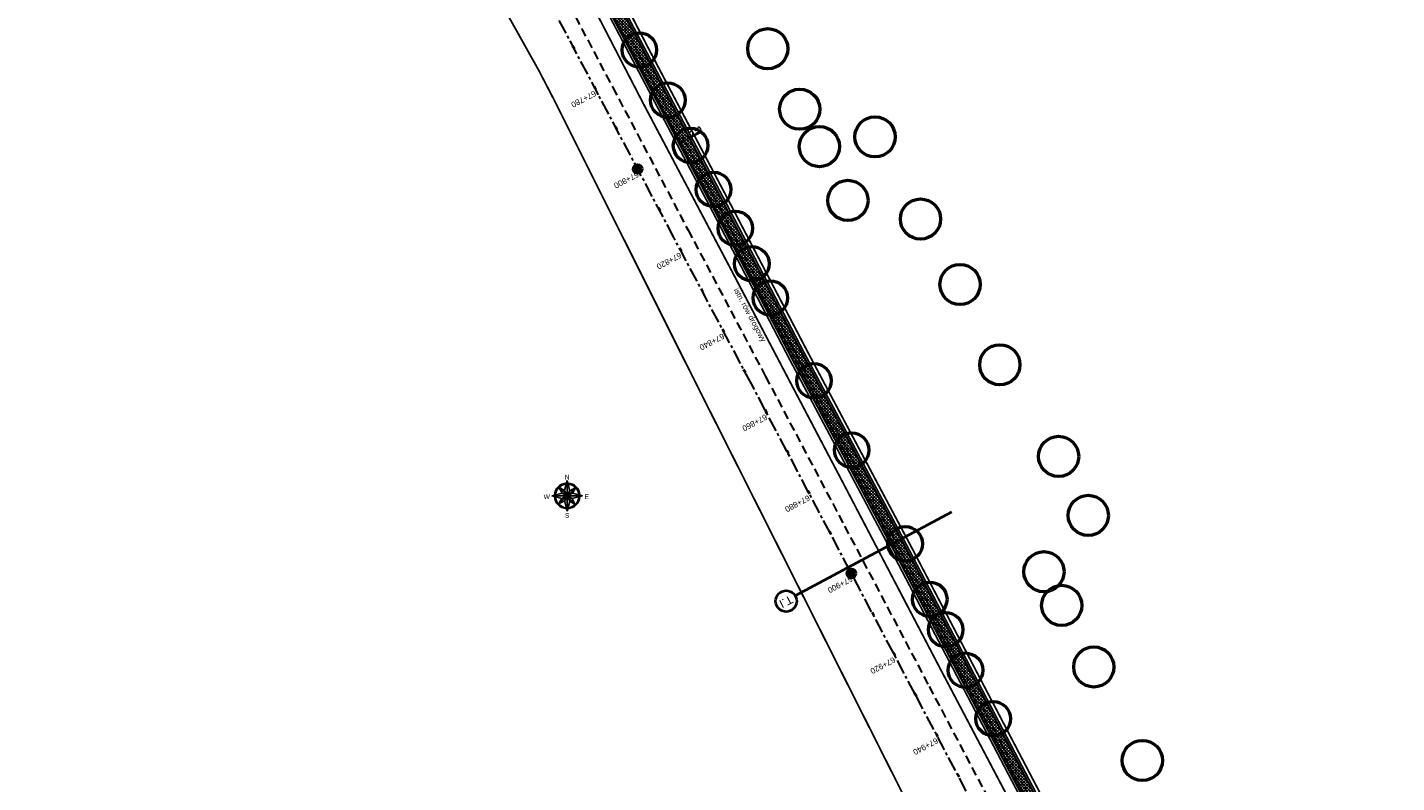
# Model space of a CAD drawing. Extents: x 7529638 to 7533737, y 5721204 to 5727900.
# Tile 20 of 24: x 7530189 to 7530488, y 5726496 to 5726661. Entities that reach past the tile are written whole.
import ezdxf
from ezdxf.enums import TextEntityAlignment as Align

# ---------------------------------------------------------------- set-up
doc = ezdxf.new("R2010")
doc.units = 0
doc.header["$PDMODE"] = 1
doc.header["$PDSIZE"] = 0.3
for name, pattern in [('817-dzialki-09-05-04$0$HIDDEN', [0.375, 0.25, -0.125]), ('ACAD_ISO05W100', [33, 24, -3, 0, -3, 0, -3]), ('CENTER', [50.8, 31.75, -6.35, 6.35, -6.35]), ('HIDDEN', [9.525, 6.35, -3.175])]:
    doc.linetypes.add(name, pattern=pattern)
for name, color, linetype in [('C-DROGI-SYTUACJA-ETYKIETY', 7, 'Continuous'), ('D-pobocza', 60, 'Continuous'), ('D-rowy', 160, 'Continuous'), ('D-wymiary', 1, 'Continuous')]:
    doc.layers.add(name, color=color, linetype=linetype)
for name, color, linetype, lineweight, true_color in [('D-hatch-ciag-pieszo-rowerowy', 7, 'Continuous', 13, 0xff9f80), ('D-LR-etap-III', 7, '817-dzialki-09-05-04$0$HIDDEN', 50, 0x00008f), ('D-podzialy-dzialek', 7, 'Continuous', 50, 0xff3333), ('D-typowe', 7, 'Continuous', 40, 0x0061c2)]:
    doc.layers.add(name, color=color, linetype=linetype, lineweight=lineweight, true_color=true_color)
for name, color, linetype, lineweight in [('D-krawędzie', 3, 'Continuous', 30), ('D-obrzeża', 2, 'Continuous', 30), ('D-opisy', 2, 'Continuous', 30), ('D-oś', 10, 'CENTER', 30), ('D-pas-drogowy', 7, 'ACAD_ISO05W100', 50), ('PARSI', 252, 'Continuous', 13)]:
    doc.layers.add(name, color=color, linetype=linetype, lineweight=lineweight)
doc.styles.add('DIMTEXT', font='simplex.shx', dxfattribs={"width": 0.7})
doc.styles.add('North Arrow Text', font='txt', dxfattribs={"height": 0.1})
doc.styles.get("Standard").update_dxf_attribs({"font": 'arial.ttf'})
doc.dimstyles.new('500', dxfattribs={"dimtxt": 1, "dimasz": 0.7, "dimexe": 0.2, "dimexo": 0.5, "dimgap": 0.2, "dimtad": 1, "dimrnd": 0.005, "dimzin": 0, "dimdsep": 46, "dimtxsty": 'DIMTEXT', "dimblk": 'ARCHTICK', "dimcen": 0, "dimclrd": 256, "dimclre": 256, "dimclrt": 2, "dimadec": 5, "dimazin": 0, "dimtfac": 1, "dimtofl": 0, "dimtmove": 0, "dimatfit": 3, "dimfxl": 1, "dimtolj": 1, "dimtzin": 0, "dimlwd": -1, "dimlwe": -1, "dimarcsym": 0})
pattern_1 = [(45, (0, 0), (-0.33675960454, 0.33675960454), []), (135, (0, 0), (-0.33675960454, -0.33675960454), [])]

# ---------------------------------------------------------------- blocks, each defined once
blk = doc.blocks.new('_ArchTick')
at = {"color": 0, "linetype": 'ByBlock', "const_width": 0.15}
blk.add_lwpolyline([(-0.5, -0.5), (0.5, 0.5)], dxfattribs=at)
blk = doc.blocks.new('*D70')
at = {"layer": 'D-wymiary', "transparency": 16777216}
for p, q in [((7530330.89, 5726636.35), (7530331.03, 5726636.09)), ((7530331.12, 5726635.91), (7530333.34, 5726637.08)), ((7530333.1, 5726637.52), (7530333.24, 5726637.25)), ((7530333.34, 5726637.08), (7530336.2, 5726638.58))]:
    blk.add_line(p, q, dxfattribs=at)
at = {"layer": 'Defpoints', "color": 0, "transparency": 16777216}
for p in [(7530333.34, 5726637.08), (7530333.34, 5726637.08), (7530331.12, 5726635.91)]:
    blk.add_point(p, dxfattribs=at)
at = {"layer": 'D-wymiary', "transparency": 16777216, "xscale": 0.6999999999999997, "yscale": 0.6999999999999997, "zscale": 0.6999999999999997}
for p, rotation in [((7530331.12, 5726635.91), 207.7732067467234), ((7530333.34, 5726637.08), 27.77320674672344)]:
    blk.add_blockref('_ArchTick', p, dxfattribs=dict(at, rotation=rotation))
at = {"layer": 'D-wymiary', "color": 2, "transparency": 16777216, "insert": (7530334.75, 5726638.61), "char_height": 1, "attachment_point": 5, "rotation": 27.7732, "style": 'DIMTEXT'}
blk.add_mtext('\\A1;2.50', dxfattribs=at)
blk = doc.blocks.new('KRZYZ')
at = {"layer": 'PARSI'}
for p, q in [((5, 0), (-5, 0)), ((0, -5), (0, 5))]:
    blk.add_line(p, q, dxfattribs=at)
blk = doc.blocks.new('orientacja')
at = {"layer": 'D-opisy', "lineweight": 25}
h = blk.add_hatch(color=256, dxfattribs=at)
h.paths.add_polyline_path([(6529064, 5548109.1), (6529064, 5548093.2), (6529066.7, 5548098.5)])
h.paths.add_polyline_path([(6529073, 5548101.7), (6529064, 5548093.2), (6529069.5, 5548095.9)])
h.paths.add_polyline_path([(6529079.9, 5548093.2), (6529064, 5548093.2), (6529069.2, 5548090.4)])
h.paths.add_polyline_path([(6529064, 5548093.2), (6529066.7, 5548087.6), (6529072.4, 5548084.2)])
h.paths.add_polyline_path([(6529064, 5548093.2), (6529061.2, 5548087.9), (6529064, 5548077.3)])
h.paths.add_polyline_path([(6529064, 5548093.2), (6529058.4, 5548090.5), (6529055, 5548084.8)])
h.paths.add_polyline_path([(6529058.7, 5548096), (6529048.1, 5548093.2), (6529064, 5548093.2)])
h.paths.add_polyline_path([(6529061.3, 5548098.8), (6529055.5, 5548102.2), (6529064, 5548093.2)])
for points in [[(6529064, 5548093.2), (6529054.9, 5548102.9)], [(6529055.5, 5548102.2), (6529058.7, 5548096)], [(6529055.5, 5548102.2), (6529061.3, 5548098.8)], [(6529064, 5548109.1), (6529061.3, 5548098.8)], [(6529064, 5548109.1), (6529064, 5548077.3)], [(6529064, 5548109.1), (6529066.7, 5548098.5)], [(6529064, 5548093.2), (6529073.6, 5548102.3)], [(6529073, 5548101.7), (6529066.7, 5548098.5)], [(6529073, 5548101.7), (6529069.5, 5548095.9)], [(6529048.1, 5548093.2), (6529058.7, 5548096)], [(6529079.9, 5548093.2), (6529048.1, 5548093.2)], [(6529048.1, 5548093.2), (6529058.4, 5548090.5)], [(6529052, 5548087.5), (6529052.8, 5548087.9)], [(6529052.2, 5548099.4), (6529053, 5548098.9)], [(6529064, 5548093.2), (6529054.3, 5548084.1)], [(6529055, 5548084.8), (6529058.4, 5548090.5)], [(6529055, 5548084.8), (6529061.2, 5548087.9)], [(6529058.4, 5548090.5), (6529064, 5548093.2)], [(6529058.7, 5548096), (6529064, 5548093.2)], [(6529064, 5548093.2), (6529061.2, 5548087.9)], [(6529064, 5548077.3), (6529061.2, 5548087.9)], [(6529061.3, 5548098.8), (6529064, 5548093.2)], [(6529066.7, 5548098.5), (6529064, 5548093.2)], [(6529069.5, 5548095.9), (6529064, 5548093.2)], [(6529064, 5548093.2), (6529073.1, 5548083.5)], [(6529064, 5548093.2), (6529069.2, 5548090.4)], [(6529064, 5548093.2), (6529066.7, 5548087.6)], [(6529064, 5548077.3), (6529066.7, 5548087.6)], [(6529072.4, 5548084.2), (6529066.7, 5548087.6)], [(6529079.9, 5548093.2), (6529069.2, 5548090.4)], [(6529072.4, 5548084.2), (6529069.2, 5548090.4)], [(6529079.9, 5548093.2), (6529069.5, 5548095.9)], [(6529074.9, 5548087.5), (6529075.7, 5548087)], [(6529075.9, 5548098.9), (6529075.1, 5548098.6)], [(6529065.8, 5548081), (6529065.9, 5548080.1)], [(6529069.3, 5548082.1), (6529069.7, 5548081.3)]]:
    blk.add_lwpolyline(points, dxfattribs=at)
for radius, start, end in [(13.3, 92.995, 177.005), (12.3, 94.3434, 175.6566), (13.3, 2.995, 87.005), (12.3, 4.3434, 85.6566), (13.3, 182.995, 267.005), (12.3, 184.3434, 265.6566), (13.3, 272.995, 357.005), (12.3, 274.3434, 355.6566)]:
    blk.add_arc((6529064, 5548093.2), radius, start, end, dxfattribs=at)
at = {"layer": 'D-opisy', "lineweight": 25, "xscale": 0.6489600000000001, "yscale": 0.6489600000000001, "zscale": 0.6489600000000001, "rotation": 306.822681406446}
blk.add_blockref('KRZYZ', (6529064, 5548093.2), dxfattribs=at)
at = {"layer": 'D-opisy', "lineweight": 25, "style": 'North Arrow Text'}
for s, p in [('N', (6529064, 5548108.6)), ('W', (6529042.9, 5548088.3)), ('E', (6529084.3, 5548088.3)), ('S', (6529064, 5548068.9))]:
    blk.add_text(s, height=4.96, dxfattribs=at).set_placement(p, align=Align.BOTTOM_CENTER)
blk = doc.blocks.new('kilometraz')
at = {"linetype": 'ByBlock', "lineweight": -2}
blk.add_hatch(color=0, dxfattribs=at).paths.add_polyline_path([(0, -0.375, 0.4142136), (0.375, 0, 0.4142136), (0, 0.375)])
at = {"color": 0, "linetype": 'ByBlock', "lineweight": -2}
blk.add_line((0, 0.375), (0, -0.375), dxfattribs=at)
blk.add_circle((0, 0), 0.375, dxfattribs=at)
blk = doc.blocks.new('AeccTickLine')
at = {"color": 0, "linetype": 'ByBlock', "lineweight": -2}
blk.add_line((0, 1), (0, -1), dxfattribs=at)

msp = doc.modelspace()

# ---------------------------------------------------------------- hatches: boundary and pattern name
at = {"layer": 'D-hatch-ciag-pieszo-rowerowy'}
h = msp.add_hatch(dxfattribs=at)
h.set_pattern_fill('ANSI37', color=256, scale=0.15, style=0)
h.set_pattern_definition(pattern_1)
h.paths.add_polyline_path([(7530290.543, 5726718.376, -0.0598164), (7530286.289, 5726729.511), (7530285.062, 5726729.254, 0.0607563), (7530289.362, 5726717.937), (7530322.484, 5726654.998), (7530323.29, 5726653.468), (7530324.387, 5726654.066), (7530323.59, 5726655.581)])
h.paths.add_polyline_path([(7530289.362, 5726717.937, -0.0607563), (7530285.062, 5726729.254), (7530283.836, 5726728.997, 0.0616963), (7530288.18, 5726717.498), (7530321.378, 5726654.416), (7530322.193, 5726652.869), (7530323.29, 5726653.468), (7530322.484, 5726654.998)])
h = msp.add_hatch(dxfattribs=at)
h.set_pattern_fill('ANSI37', color=256, scale=0.15, style=0)
h.set_pattern_definition(pattern_1)
h.paths.add_polyline_path([(7530324.387, 5726654.066), (7530322.193, 5726652.869), (7530338.815, 5726621.306), (7530355.736, 5726588.901), (7530368.841, 5726564.244), (7530371.746, 5726564.106), (7530357.948, 5726590.066), (7530341.029, 5726622.467)])
h = msp.add_hatch(dxfattribs=at)
h.set_pattern_fill('ANSI37', color=256, scale=0.15, style=0)
h.set_pattern_definition(pattern_1)
h.paths.add_polyline_path([(7530404.057, 5726502.584), (7530380.911, 5726546.861), (7530371.746, 5726564.106), (7530368.841, 5726564.244), (7530378.7, 5726545.696), (7530401.842, 5726501.425), (7530423.333, 5726460.444), (7530443.712, 5726421.565), (7530466.681, 5726377.574), (7530482.337, 5726347.963), (7530485.291, 5726347.724), (7530468.894, 5726378.737), (7530445.927, 5726422.724), (7530425.547, 5726461.605)])

# ---------------------------------------------------------------- linework, layer by layer
at = {"layer": 'D-krawędzie', "linetype": 'HIDDEN', "ltscale": 0.3}
msp.add_lwpolyline([(7530204.081, 5726861.013), (7530247.82, 5726778.438), (7530252.22, 5726770.26), (7530259.735, 5726756.9), (7530263.782, 5726749.287), (7530270.196, 5726737.096), (7530272.433, 5726732.819), (7530276.009, 5726725.598), (7530279.7, 5726718.02), (7530284.501, 5726708.94), (7530291.376, 5726695.94), (7530296.046, 5726687.107), (7530304.464, 5726671.187), (7530316.604, 5726648.181), (7530333.058, 5726617.014), (7530350.004, 5726585.006), (7530367.258, 5726552.316), (7530385.763, 5726517.235), (7530404.054, 5726482.546)], dxfattribs=at)
at = {"layer": 'D-LR-etap-III', "ltscale": 10, "flags": 128}
msp.add_lwpolyline([(7531750.474, 5723895.103, 0.4, 0.4, 0), (7531750.505, 5723895.13, 0.4, 0.4, 0), (7531682.71, 5724022.92, 0.4, 0.4, 0), (7531619.177, 5724147.204, 0.4, 0.4, 0), (7531592.309, 5724198.489, 0.4, 0.4, 0), (7531553.264, 5724272.919, 0.4, 0.4, 0), (7531504.02, 5724366.79, 0.4, 0.4, 0), (7531482.09, 5724407.62, 0.4, 0.4, 0), (7531412.35, 5724541.183, 0.4, 0.4, 0), (7531388.464, 5724586.93, 0.4, 0.4, 0), (7531345.12, 5724669.94, 0.4, 0.4, 0), (7531127.66, 5725081.67, 0.4, 0.4, 0), (7531059.253, 5725211.041, 0.4, 0.4, 0), (7531008.007, 5725307.954, 0.4, 0.4, 0), (7530964.182, 5725390.836, 0.4, 0.4, 0), (7530914.557, 5725484.684, 0.4, 0.4, 0), (7530865.243, 5725577.494, 0.4, 0.4, 0), (7530840.085, 5725624.059, 0.4, 0.4, 0), (7530802.56, 5725694.925, 0.4, 0.4, 0), (7530755.54, 5725787.51, 0.4, 0.4, 0), (7530708.718, 5725876.303, 0.4, 0.4, 0), (7530695.12, 5725902.09, 0.4, 0.4, 0), (7530642.914, 5726001.078, 0.4, 0.4, 0), (7530634.935, 5726016.147, 0.4, 0.4, 0), (7530610.82, 5726061.93, 0.4, 0.4, 0), (7530610.82, 5726061.93, 0.4, 0.4, 0), (7530607.21, 5726063.51, 0.4, 0.4, 0), (7530597.42, 5726080.68, 0.4, 0.4, 0), (7530591.16, 5726088.44, 0.4, 0.4, 0), (7530581.28, 5726107.21, 0.4, 0.4, 0), (7530571.29, 5726130.56, 0.4, 0.4, 0), (7530549.555, 5726171.527, 0.4, 0.4, 0), (7530531.014, 5726206.474, 0.4, 0.4, 0), (7530516.461, 5726236.017, 0.4, 0.4, 0), (7530500.799, 5726266.141, 0.4, 0.4, 0), (7530491.35, 5726283.94, 0.4, 0.4, 0), (7530482.4, 5726303.41, 0.4, 0.4, 0), (7530482.4, 5726303.41, 0.4, 0.4, 0), (7530450.41, 5726357.28, 0.4, 0.4, 0), (7530397.759, 5726458.5, 0.4, 0.4, 0), (7530334.708, 5726583.665, 0.4, 0.4, 0), (7530303.939, 5726645.168, 0.4, 0.4, 0), (7530300.51, 5726651.778, 0.4, 0.4, 0), (7530289.214, 5726671.967, 0.4, 0.4, 0), (7530281.54, 5726685.57, 0.4, 0.4, 0), (7530261.371, 5726724.163, 0.4, 0.4, 0), (7530254.03, 5726738.21, 0.4, 0.4, 0), (7530197.22, 5726845.06, 0.4, 0.4, 0), (7530194.71, 5726849.15, 0.4, 0.4, 0), (7530195.92, 5726850.75, 0.4, 0.4, 0), (7530170.547, 5726892.961, 0.4, 0.4, 0), (7530143.175, 5726945.066, 0.4, 0.4, 0), (7530105.06, 5727018.32, 0.4, 0.4, 0), (7530100.06, 5727027.16, 0.4, 0.4, 0), (7530062.319, 5727099.625, 0.4, 0.4, 0), (7530015.379, 5727189.42, 0.4, 0.4, 0), (7529983.208, 5727250.207, 0.4, 0.4, 0), (7529953.284, 5727306.747, 0.4, 0.4, 0), (7529900.671, 5727406.159, 0.4, 0.4, 0), (7529890.63, 5727425.131, 0.4, 0.4, 0), (7529875.155, 5727454.426, 0.4, 0.4, 0), (7529857.56, 5727487.787, 0.4, 0.4, 0), (7529835.194, 5727530.193, 0.4, 0.4, 0), (7529811.741, 5727574.662, 0.4, 0.4, 0), (7529792.102, 5727611.923, 0.4, 0.4, 0), (7529768.066, 5727657.47, 0.4, 0.4, 0), (7529755.211, 5727682.131, 0.4, 0.4, 0), (7529753.31, 5727681.13, 0.4, 0.4, 0), (7529739.21, 5727707.77, 0.4, 0.4, 0), (7529735.395, 5727711.252, 0.4, 0.4, 0), (7529725.42, 5727730.2, 0.4, 0.4, 0), (7529723.55, 5727729.88, 0.4, 0.4, 0), (7529697.302, 5727779.642, 0.4, 0.4, 0), (7529719.413, 5727790.898, 0.4, 0.4, 0), (7529736.46, 5727758.74, 0.4, 0.4, 0.0460321), (7529740.444, 5727753.465, 0.4, 0.4, 0), (7529741.648, 5727752.231, 0.4, 0.4, -0.0717852), (7529745.223, 5727747.325, 0.4, 0.4, 0), (7529749.949, 5727738.389, 0.4, 0.4, 0), (7529777.124, 5727686.992, 0.4, 0.4, 0), (7529796.062, 5727651.09, 0.4, 0.4, 0), (7529814.579, 5727616.605, 0.4, 0.4, 0), (7529839.955, 5727570.082, 0.4, 0.4, 0), (7529859.864, 5727533.021, 0.4, 0.4, 0), (7529880.997, 5727493.182, 0.4, 0.4, 0), (7529904.798, 5727448.507, 0.4, 0.4, 0), (7529920.757, 5727418.287, 0.4, 0.4, 0), (7529946.499, 5727367.895, 0.4, 0.4, 0), (7529971.896, 5727319.981, 0.4, 0.4, 0), (7529988.437, 5727288.487, 0.4, 0.4, 0), (7529996.992, 5727272.627, 0.4, 0.4, 0), (7530017.129, 5727234.286, 0.4, 0.4, 0), (7530032.82, 5727204.742, 0.4, 0.4, 0), (7530051.161, 5727170.054, 0.4, 0.4, 0), (7530068.798, 5727136.771, 0.4, 0.4, 0), (7530090.027, 5727095.971, 0.4, 0.4, 0), (7530107.701, 5727063.401, 0.4, 0.4, 0), (7530136.275, 5727011.384, 0.4, 0.4, 0), (7530162.713, 5726962.886, 0.4, 0.4, 0), (7530186.28, 5726918.985, 0.4, 0.4, 0), (7530207.082, 5726878.943, 0.4, 0.4, 0), (7530230.626, 5726834.519, 0.4, 0.4, 0), (7530260.222, 5726778.245, 0.4, 0.4, 0), (7530265.608, 5726773.238, 0.4, 0.4, 0), (7530276.571, 5726763.69, 0.4, 0.4, 0), (7530289.767, 5726738.01, 0.4, 0.4, 0), (7530291.165, 5726721.546, 0.4, 0.4, 0), (7530295.342, 5726713.088, 0.4, 0.4, 0), (7530301.678, 5726700.637, 0.4, 0.4, 0), (7530324.365, 5726656.792, 0.4, 0.4, 0), (7530342.136, 5726623.047, 0.4, 0.4, 0), (7530359.054, 5726590.648, 0.4, 0.4, 0), (7530382.017, 5726547.444, 0.4, 0.4, 0), (7530405.164, 5726503.164, 0.4, 0.4, 0), (7530426.654, 5726462.186, 0.4, 0.4, 0), (7530447.035, 5726423.303, 0.4, 0.4, 0), (7530470, 5726379.319, 0.4, 0.4, 0), (7530489.471, 5726342.493, 0.4, 0.4, 0), (7530508.631, 5726306.285, 0.4, 0.4, 0), (7530529.209, 5726266.894, 0.4, 0.4, 0), (7530544.133, 5726237.806, 0.4, 0.4, 0), (7530554.936, 5726217.866, 0.4, 0.4, 0.0204379), (7530556.557, 5726215.146, 0.4, 0.4, 0), (7530564.205, 5726203.429, 0.4, 0.4, -0.0241664), (7530566.219, 5726199.99, 0.4, 0.4, 0), (7530569.433, 5726193.841, 0.4, 0.4, -0.0214946), (7530571.303, 5726189.853, 0.4, 0.4, 0), (7530574.17, 5726182.99, 0.4, 0.4, 0.0225353), (7530576.043, 5726179.017, 0.4, 0.4, 0), (7530580.578, 5726170.428, 0.4, 0.4, 0), (7530583.3, 5726167.41, 0.4, 0.4, 0), (7530588.019, 5726160.183, 0.4, 0.4, 0), (7530598.618, 5726155.264, 0.4, 0.4, 0), (7530608.258, 5726140.497, 0.4, 0.4, 0), (7530603.27, 5726136.83, 0.4, 0.4, 0), (7530606.53, 5726131.84, 0.4, 0.4, 0), (7530603.992, 5726123.395, 0.4, 0.4, 0), (7530604.725, 5726122.208, 0.4, 0.4, -0.0171909), (7530608.179, 5726116.165, 0.4, 0.4, 0), (7530628.536, 5726077.513, 0.4, 0.4, 0), (7530650.61, 5726035.728, 0.4, 0.4, 0), (7530669.66, 5725998.908, 0.4, 0.4, 0), (7530697.662, 5725945.732, 0.4, 0.4, 0), (7530716.009, 5725911.041, 0.4, 0.4, 0), (7530734.249, 5725876.731, 0.4, 0.4, 0), (7530752.493, 5725841.77, 0.4, 0.4, 0), (7530779.501, 5725790.396, 0.4, 0.4, 0), (7530796.713, 5725757.721, 0.4, 0.4, 0), (7530818.11, 5725716.812, 0.4, 0.4, 0), (7530832.483, 5725688.463, 0.4, 0.4, 0), (7530848.599, 5725657.77, 0.4, 0.4, 0), (7530868.416, 5725620.234, 0.4, 0.4, 0), (7530873.03, 5725611.462, 0.4, 0.4, 0), (7530879.813, 5725598.545, 0.4, 0.4, 0.1336076), (7530886.517, 5725591.336, 0.4, 0.4, 0), (7530889.092, 5725589.736, 0.4, 0.4, -0.0197443), (7530902.424, 5725580.208, 0.4, 0.4, 0), (7530905.83, 5725573.47, 0.4, 0.4, -0.019389), (7530909.092, 5725555.549, 0.4, 0.4, 0), (7530909.405, 5725546.422, 0.4, 0.4, 0), (7530926.738, 5725511.613, 0.4, 0.4, 0), (7530959.045, 5725450.186, 0.4, 0.4, 0), (7531002.124, 5725368.289, 0.4, 0.4, 0), (7531031.647, 5725313.275, 0.4, 0.4, 0), (7531063.399, 5725254.295, 0.4, 0.4, 0), (7531090.471, 5725202.703, 0.4, 0.4, 0), (7531113.223, 5725158.577, 0.4, 0.4, 0), (7531150.831, 5725086.712, 0.4, 0.4, 0), (7531159.28, 5725076.787, 0.4, 0.4, 0), (7531166.31, 5725074.58, 0.4, 0.4, 0), (7531172.29, 5725062.58, 0.4, 0.4, 0), (7531170.59, 5725055.606, 0.4, 0.4, 0), (7531174.952, 5725040.351, 0.4, 0.4, 0), (7531205.998, 5724981.579, 0.4, 0.4, 0), (7531237.222, 5724922.816, 0.4, 0.4, 0), (7531262.39, 5724875.283, 0.4, 0.4, 0), (7531296.078, 5724811.596, 0.4, 0.4, 0), (7531315.935, 5724773.526, 0.4, 0.4, 0), (7531345.276, 5724720.081, 0.4, 0.4, 0), (7531366.586, 5724677.208, 0.4, 0.4, 0), (7531382.715, 5724645.976, 0.4, 0.4, 0), (7531401.299, 5724610.875, 0.4, 0.4, 0), (7531427.288, 5724560.489, 0.4, 0.4, 0), (7531449.111, 5724520.398, 0.4, 0.4, 0), (7531477.65, 5724466.021, 0.4, 0.4, 0), (7531500.996, 5724421.113, 0.4, 0.4, 0), (7531512.961, 5724397.937, 0.4, 0.4, 0.002391), (7531518.819, 5724389.827, 0.4, 0.4, 0), (7531526.32, 5724379.39, 0.4, 0.4, 0), (7531539.05, 5724355.274, 0.4, 0.4, 0), (7531567.497, 5724301.386, 0.4, 0.4, 0), (7531601.021, 5724241.29, 0.4, 0.4, 0), (7531634.984, 5724179.164, 0.4, 0.4, 0), (7531649, 5724153.82, 0.4, 0.4, 0), (7531666.786, 5724113.659, 0.4, 0.4, 0), (7531674.55, 5724094.21, 0.4, 0.4, 0), (7531682.84, 5724077.713, 0.4, 0.4, 0), (7531692.69, 5724058.11, 0.4, 0.4, 0), (7531692.69, 5724058.11, 0.4, 0.4, 0), (7531699.47, 5724043.17, 0.4, 0.4, 0), (7531719.792, 5724002.494, 0.4, 0.4, 0), (7531737.748, 5723966.758, 0.4, 0.4, 0), (7531754.514, 5723945.886, 0.4, 0.4, 0), (7531764.652, 5723934.667, 0.4, 0.4, 0), (7531780.08, 5723929.25, 0.4, 0.4, 0), (7531792.612, 5723906.338, 0.4, 0.4, 0), (7531792.612, 5723906.338, 0.4, 0.4, 0), (7531756.962, 5723883.055, 0.4, 0.4, 0), (7531750.46, 5723895.13, 0.4, 0.4, 0), (7531750.46, 5723895.13, 0, 0, 0)], format="xyseb", dxfattribs=at)
at = {"layer": 'D-obrzeża'}
for points in [[(7530280.069, 5726739.26), (7530281.318, 5726736.899, -0.065084), (7530283.13, 5726732.041), (7530283.709, 5726729.533, 0.0644627), (7530288.18, 5726717.498), (7530321.378, 5726654.416)], [(7530283.215, 5726740.926), (7530283.365, 5726740.642, -0.065084), (7530284.271, 5726738.213), (7530286.072, 5726730.411, 0.0644627), (7530290.543, 5726718.376), (7530323.59, 5726655.58)]]:
    msp.add_lwpolyline(points, format="xyb", dxfattribs=at)
for points in [[(7530321.378, 5726654.416), (7530338.815, 5726621.306), (7530355.736, 5726588.901), (7530378.7, 5726545.696), (7530401.842, 5726501.425), (7530423.333, 5726460.444)], [(7530323.59, 5726655.581), (7530341.029, 5726622.467), (7530357.948, 5726590.066), (7530380.911, 5726546.861), (7530404.057, 5726502.584), (7530425.547, 5726461.605)]]:
    msp.add_lwpolyline(points, dxfattribs=at)
at = {"layer": 'D-oś', "ltscale": 0.03}
msp.add_lwpolyline([(7530204.666, 5726877.528), (7530227.909, 5726832.904), (7530259.102, 5726774.826, 0.063585), (7530264.989, 5726766.578), (7530268.47, 5726762.818, -0.065084), (7530272.969, 5726756.475), (7530281.424, 5726740.504, -0.065084), (7530284.142, 5726733.217), (7530284.891, 5726729.972, 0.0644627), (7530289.362, 5726717.937), (7530322.484, 5726654.998)], format="xyb", dxfattribs=at)
at = {"layer": 'D-oś', "ltscale": 0.1}
msp.add_lwpolyline([(7530400.958, 5726480.914), (7530382.667, 5726515.602), (7530364.162, 5726550.682), (7530346.91, 5726583.371), (7530329.964, 5726615.378), (7530313.508, 5726646.548), (7530301.37, 5726669.551), (7530292.952, 5726685.471), (7530288.281, 5726694.304), (7530281.407, 5726707.304), (7530276.579, 5726716.435), (7530272.867, 5726724.055), (7530269.314, 5726731.231), (7530267.097, 5726735.47), (7530260.688, 5726747.65), (7530256.664, 5726755.22), (7530249.153, 5726768.573), (7530244.732, 5726776.79), (7530200.988, 5726859.376)], dxfattribs=at)
at = {"layer": 'D-oś', "ltscale": 0.03}
msp.add_lwpolyline([(7530322.484, 5726654.998), (7530339.922, 5726621.886), (7530356.842, 5726589.483), (7530379.806, 5726546.279), (7530402.949, 5726502.005), (7530424.44, 5726461.025)], dxfattribs=at)
at = {"layer": 'D-pas-drogowy', "ltscale": 0.2, "flags": 128}
msp.add_lwpolyline([(7531633.019, 5724182.834, 0.4, 0.4, 0), (7531617.559, 5724211.608, 0.4, 0.4, 0), (7531566.784, 5724302.736, 0.4, 0.4, 0), (7531538.419, 5724356.47, 0.4, 0.4, 0), (7531526.32, 5724379.39, 0.4, 0.4, 0), (7531516.102, 5724393.607, 0.4, 0.4, 0.0014851), (7531513.78, 5724396.838, 0.4, 0.4, 0), (7531501.87, 5724413.41, 0.4, 0.4, 0), (7531474.926, 5724464.508, 0.4, 0.4, 0), (7531446.2, 5724518.992, 0.4, 0.4, 0), (7531424.962, 5724559.262, 0.4, 0.4, 0), (7531398.444, 5724609.566, 0.4, 0.4, 0), (7531379.647, 5724645.216, 0.4, 0.4, 0), (7531365.23, 5724672.56, 0.4, 0.4, 0), (7531341.306, 5724717.915, 0.4, 0.4, 0), (7531312.9, 5724771.789, 0.4, 0.4, 0), (7531292.591, 5724810.307, 0.4, 0.4, 0), (7531259.392, 5724873.271, 0.4, 0.4, 0), (7531233.74, 5724921.923, 0.4, 0.4, 0), (7531203.073, 5724980.092, 0.4, 0.4, 0), (7531173.471, 5725036.225, 0.4, 0.4, 0), (7531168.27, 5725046.09, 0.4, 0.4, 0), (7531172.29, 5725062.58, 0.4, 0.4, 0), (7531166.31, 5725074.58, 0.4, 0.4, 0), (7531150.32, 5725079.6, 0.4, 0.4, 0), (7531141.5, 5725096.43, 0.4, 0.4, 0), (7531109.312, 5725157.814, 0.4, 0.4, 0), (7531086.641, 5725201.048, 0.4, 0.4, 0), (7531059.198, 5725253.384, 0.4, 0.4, 0), (7531028.207, 5725312.489, 0.4, 0.4, 0), (7530999.105, 5725367.99, 0.4, 0.4, 0), (7530956.248, 5725449.725, 0.4, 0.4, 0), (7530924.398, 5725510.464, 0.4, 0.4, 0), (7530897.51, 5725561.74, 0.4, 0.4, 0), (7530894.46, 5725566.14, 0.4, 0.4, 0), (7530892.16, 5725570.49, 0.4, 0.4, 0), (7530869.363, 5725613.307, 0.4, 0.4, 0), (7530861.694, 5725627.705, 0.4, 0.4, 0), (7530852.74, 5725644.52, 0.4, 0.4, 0), (7530831.51, 5725684.2, 0.4, 0.4, 0), (7530811.13, 5725722.52, 0.4, 0.4, 0), (7530792.348, 5725757.941, 0.4, 0.4, 0), (7530768.03, 5725803.8, 0.4, 0.4, 0), (7530748.769, 5725840.179, 0.4, 0.4, 0), (7530727.7, 5725879.97, 0.4, 0.4, 0), (7530712.098, 5725909.545, 0.4, 0.4, 0), (7530693.644, 5725944.645, 0.4, 0.4, 0), (7530665.702, 5725997.539, 0.4, 0.4, 0), (7530641.76, 5726042.88, 0.4, 0.4, 0), (7530616.5, 5726091.48, 0.4, 0.4, 0), (7530604.628, 5726114.32, 0.4, 0.4, -0.0077628), (7530602.5, 5726118.43, 0.4, 0.4, 0), (7530603.992, 5726123.395, 0.4, 0.4, 0), (7530606.53, 5726131.84, 0.4, 0.4, 0), (7530603.27, 5726136.83, 0.4, 0.4, 0), (7530593.776, 5726151.369, 0.4, 0.4, 0), (7530590.203, 5726156.84, 0.4, 0.4, 0), (7530583.3, 5726167.41, 0.4, 0.4, 0), (7530580.578, 5726170.428, 0.4, 0.4, 0), (7530575.85, 5726175.67, 0.4, 0.4, 0), (7530569.01, 5726186.66, 0.4, 0.4, 0), (7530562.555, 5726199.189, 0.4, 0.4, 0), (7530555.67, 5726211.39, 0.4, 0.4, 0), (7530548.29, 5726224.23, 0.4, 0.4, 0), (7530540.58, 5726237.71, 0.4, 0.4, 0), (7530532.68, 5726252.65, 0.4, 0.4, 0), (7530524.06, 5726269.35, 0.4, 0.4, 0), (7530502.82, 5726309.91, 0.4, 0.4, 0), (7530488.83, 5726336.63, 0.4, 0.4, 0), (7530466.03, 5726380.16, 0.4, 0.4, 0), (7530438.47, 5726432.77, 0.4, 0.4, 0), (7530424.53, 5726459.09, 0.4, 0.4, 0), (7530401.63, 5726502.97, 0.4, 0.4, 0), (7530383.38, 5726538.06, 0.4, 0.4, 0), (7530353.97, 5726593.52, 0.4, 0.4, 0), (7530338.47, 5726622.74, 0.4, 0.4, 0), (7530322.01, 5726653.88, 0.4, 0.4, 0), (7530297.54, 5726700.33, 0.4, 0.4, 0), (7530287.38, 5726719.6, 0.4, 0.4, 0), (7530285.95, 5726722.316, 0.4, 0.4, 0), (7530280.26, 5726733.12, 0.4, 0.4, 0), (7530266.73, 5726758.74, 0.4, 0.4, 0), (7530260.42, 5726770.47, 0.4, 0.4, 0), (7530253.25, 5726783.82, 0.4, 0.4, 0), (7530244.95, 5726799.33, 0.4, 0.4, 0), (7530239.39, 5726808.49, 0.4, 0.4, 0), (7530238.29, 5726807.9, 0.4, 0.4, 0), (7530218.11, 5726850.67, 0.4, 0.4, 0), (7530175.907, 5726928.168, 0.4, 0.4, 0), (7530096.68, 5727076.15, 0.4, 0.4, 0), (7530094.68, 5727079.89, 0.4, 0.4, 0), (7530064.597, 5727135.523, 0.4, 0.4, 0), (7530046.731, 5727168.892, 0.4, 0.4, 0), (7530025.803, 5727208.461, 0.4, 0.4, 0), (7530012.847, 5727232.979, 0.4, 0.4, 0), (7529994.15, 5727268.45, 0.4, 0.4, 0), (7529981.671, 5727291.93, 0.4, 0.4, 0), (7529949.89, 5727351.73, 0.4, 0.4, 0), (7529924.75, 5727399.03, 0.4, 0.4, 0), (7529915.516, 5727417.1, 0.4, 0.4, 0), (7529885.83, 5727475.19, 0.4, 0.4, 0), (7529862.56, 5727519.97, 0.4, 0.4, 0), (7529852.985, 5727538.191, 0.4, 0.4, 0), (7529836.513, 5727569.511, 0.4, 0.4, 0), (7529815.369, 5727609.141, 0.4, 0.4, 0), (7529792.795, 5727651.247, 0.4, 0.4, 0), (7529774.199, 5727685.858, 0.4, 0.4, 0), (7529746.966, 5727736.059, 0.4, 0.4, 0), (7529733.92, 5727757.62, 0.4, 0.4, 0), (7529717.237, 5727789.763, 0.4, 0.4, 0), (7529697.302, 5727779.642, 0.4, 0.4, 0), (7529723.55, 5727729.88, 0.4, 0.4, 0), (7529725.42, 5727730.2, 0.4, 0.4, 0), (7529735.38, 5727711.28, 0.4, 0.4, 0), (7529739.21, 5727707.77, 0.4, 0.4, 0), (7529753.31, 5727681.13, 0.4, 0.4, 0), (7529755.178, 5727682.114, 0.4, 0.4, 0), (7529792.102, 5727611.923, 0.4, 0.4, 0), (7529811.741, 5727574.662, 0.4, 0.4, 0), (7529835.194, 5727530.193, 0.4, 0.4, 0), (7529857.56, 5727487.787, 0.4, 0.4, 0), (7529875.155, 5727454.426, 0.4, 0.4, 0), (7529890.63, 5727425.131, 0.4, 0.4, 0), (7529900.671, 5727406.159, 0.4, 0.4, 0), (7529953.284, 5727306.747, 0.4, 0.4, 0), (7529983.208, 5727250.207, 0.4, 0.4, 0), (7530015.379, 5727189.42, 0.4, 0.4, 0), (7530062.319, 5727099.625, 0.4, 0.4, 0), (7530100.06, 5727027.16, 0.4, 0.4, 0), (7530105.06, 5727018.32, 0.4, 0.4, 0), (7530143.175, 5726945.066, 0.4, 0.4, 0), (7530170.547, 5726892.961, 0.4, 0.4, 0), (7530195.92, 5726850.75, 0.4, 0.4, 0), (7530194.71, 5726849.15, 0.4, 0.4, 0), (7530197.22, 5726845.06, 0.4, 0.4, 0), (7530254.03, 5726738.21, 0.4, 0.4, 0), (7530261.371, 5726724.163, 0.4, 0.4, 0), (7530281.54, 5726685.57, 0.4, 0.4, 0), (7530289.214, 5726671.967, 0.4, 0.4, 0), (7530300.51, 5726651.778, 0.4, 0.4, 0), (7530303.939, 5726645.168, 0.4, 0.4, 0), (7530334.708, 5726583.665, 0.4, 0.4, 0), (7530397.759, 5726458.5, 0.4, 0.4, 0), (7530450.41, 5726357.28, 0.4, 0.4, 0), (7530482.4, 5726303.41, 0.4, 0.4, 0), (7530483.688, 5726301.003, 0.4, 0.4, 0), (7530491.35, 5726283.94, 0.4, 0.4, 0), (7530512.67, 5726243.78, 0.4, 0.4, 0), (7530529.43, 5726209.46, 0.4, 0.4, 0), (7530571.29, 5726130.56, 0.4, 0.4, 0), (7530581.28, 5726107.21, 0.4, 0.4, 0), (7530591.16, 5726088.44, 0.4, 0.4, 0), (7530597.42, 5726080.68, 0.4, 0.4, 0), (7530607.21, 5726063.51, 0.4, 0.4, 0), (7530610.82, 5726061.93, 0.4, 0.4, 0), (7530634.935, 5726016.147, 0.4, 0.4, 0), (7530642.914, 5726001.078, 0.4, 0.4, 0), (7530695.12, 5725902.09, 0.4, 0.4, 0), (7530708.718, 5725876.303, 0.4, 0.4, 0), (7530755.54, 5725787.51, 0.4, 0.4, 0), (7530802.56, 5725694.925, 0.4, 0.4, 0), (7530840.085, 5725624.059, 0.4, 0.4, 0), (7530865.243, 5725577.494, 0.4, 0.4, 0), (7530914.557, 5725484.684, 0.4, 0.4, 0), (7530964.182, 5725390.836, 0.4, 0.4, 0), (7531008.007, 5725307.954, 0.4, 0.4, 0), (7531059.253, 5725211.041, 0.4, 0.4, 0), (7531127.66, 5725081.67, 0.4, 0.4, 0), (7531345.12, 5724669.94, 0.4, 0.4, 0), (7531388.464, 5724586.93, 0.4, 0.4, 0), (7531412.35, 5724541.183, 0.4, 0.4, 0), (7531482.09, 5724407.62, 0.4, 0.4, 0), (7531504.02, 5724366.79, 0.4, 0.4, 0), (7531519.374, 5724337.52, 0.4, 0.4, 0), (7531563.749, 5724252.932, 0.4, 0.4, 0), (7531602.175, 5724179.681, 0.4, 0.4, 0), (7531619.177, 5724147.204, 0.4, 0.4, 0), (7531625.038, 5724135.635, 0.4, 0.4, 0), (7531656.796, 5724073.316, 0.4, 0.4, 0), (7531675.12, 5724037.36, 0.4, 0.4, 0), (7531682.71, 5724022.92, 0.4, 0.4, 0), (7531705.565, 5723979.811, 0.4, 0.4, 0), (7531736.606, 5723921.262, 0.4, 0.4, 0), (7531750.46, 5723895.13, 0.4, 0.4, 0), (7531740.77, 5723886.56, 0.4, 0.4, 0), (7531732.86, 5723885, 0.4, 0.4, 0), (7531722.18, 5723887.77, 0.4, 0.4, 0), (7531729.87, 5723862.17, 0.4, 0.4, 0), (7531742.92, 5723861.93, 0.4, 0.4, 0), (7531763.71, 5723859.52, 0.4, 0.4, 0), (7531768.42, 5723854.12, 0.4, 0.4, 0), (7531787.42, 5723817.97, 0.4, 0.4, 0), (7531795.57, 5723809.82, 0.4, 0.4, 0), (7531816.347, 5723819.85, 0.4, 0.4, 0), (7531816.347, 5723819.85, 0.4, 0.4, 0), (7531805.06, 5723843.23, 0.4, 0.4, 0), (7531803.61, 5723886.23, 0.4, 0.4, 0), (7531803.61, 5723886.23, 0.4, 0.4, 0), (7531780.08, 5723929.25, 0.4, 0.4, 0), (7531758.69, 5723936.76, 0.4, 0.4, 0), (7531749.359, 5723946.412, 0.4, 0.4, 0), (7531742.71, 5723953.29, 0.4, 0.4, 0), (7531735.177, 5723967.878, 0.4, 0.4, 0), (7531722.37, 5723992.68, 0.4, 0.4, 0), (7531705.042, 5724030.886, 0.4, 0.4, 0), (7531699.47, 5724043.17, 0.4, 0.4, 0), (7531692.69, 5724058.11, 0.4, 0.4, 0), (7531679.672, 5724084.017, 0.4, 0.4, 0), (7531674.55, 5724094.21, 0.4, 0.4, 0), (7531666.633, 5724114.003, 0.4, 0.4, 0), (7531649, 5724153.82, 0.4, 0.4, 0), (7531641.49, 5724149.34, 0.4, 0.4, 0), (7531626.04, 5724179.34, 0.4, 0.4, 0), (7531633.03, 5724182.84, 0, 0, 0)], format="xyseb", dxfattribs=at)
at = {"layer": 'D-pobocza'}
for points in [[(7530283.657, 5726741.159), (7530283.807, 5726740.876, -0.065084), (7530284.758, 5726738.326), (7530286.545, 5726730.587, 0.0644627), (7530291.016, 5726718.551), (7530324.033, 5726655.813)], [(7530279.627, 5726739.026), (7530280.877, 5726736.665, -0.065084), (7530282.643, 5726731.929), (7530283.237, 5726729.358, 0.0644627), (7530287.708, 5726717.322), (7530320.936, 5726654.183)], [(7530324.032, 5726655.814), (7530341.472, 5726622.699), (7530358.39, 5726590.299), (7530381.354, 5726547.095), (7530404.5, 5726502.816), (7530425.99, 5726461.837), (7530446.37, 5726422.955), (7530469.336, 5726378.97), (7530488.808, 5726342.142), (7530507.967, 5726305.936), (7530528.543, 5726266.549), (7530543.47, 5726237.456), (7530554.277, 5726217.509, 0.0204379), (7530555.929, 5726214.736), (7530563.577, 5726203.019, -0.0241664), (7530565.554, 5726199.643), (7530568.768, 5726193.493, -0.0214946), (7530570.611, 5726189.564), (7530573.478, 5726182.701, 0.0225353), (7530575.38, 5726178.667), (7530582.909, 5726164.407)], [(7530320.936, 5726654.183), (7530338.372, 5726621.074), (7530355.294, 5726588.668), (7530378.258, 5726545.463), (7530401.399, 5726501.193), (7530422.89, 5726460.212), (7530443.269, 5726421.333), (7530466.238, 5726377.342), (7530485.714, 5726340.506), (7530504.869, 5726304.308), (7530525.434, 5726264.939), (7530540.374, 5726235.824), (7530551.248, 5726215.751, 0.0204379), (7530552.942, 5726212.908), (7530560.579, 5726201.207, -0.0241664), (7530562.508, 5726197.914), (7530565.617, 5726191.967, -0.0214946), (7530567.423, 5726188.116), (7530570.292, 5726181.248, 0.0225353), (7530572.232, 5726177.133), (7530580.272, 5726161.905)]]:
    msp.add_lwpolyline(points, format="xyb", dxfattribs=at)
at = {"layer": 'D-podzialy-dzialek', "color": 2}
for centre, radius in [((7530350.49, 5726656.638), 4.394), ((7530322.42, 5726656.367), 3.773), ((7530328.639, 5726645.402), 3.773), ((7530357.464, 5726643.412), 4.394), ((7530361.775, 5726635.249), 4.394), ((7530373.92, 5726637.369), 4.394), ((7530333.618, 5726635.471), 3.773), ((7530338.632, 5726625.886), 3.773), ((7530367.993, 5726623.478), 4.394), ((7530383.86, 5726619.409), 4.394), ((7530343.385, 5726617.389), 3.773), ((7530346.986, 5726609.649), 3.773), ((7530392.5, 5726605.109), 4.394), ((7530351.037, 5726602.163), 3.773), ((7530401.2, 5726587.559), 4.394), ((7530360.585, 5726584.056), 3.773), ((7530368.817, 5726568.9), 3.773), ((7530414.04, 5726567.529), 4.394), ((7530420.52, 5726554.639), 4.394), ((7530380.521, 5726548.434), 3.773), ((7530410.838, 5726542.333), 4.394), ((7530385.878, 5726536.306), 3.773), ((7530414.716, 5726534.968), 4.394), ((7530389.367, 5726529.659), 3.773), ((7530421.726, 5726521.514), 4.394), ((7530393.692, 5726520.792), 3.773), ((7530399.753, 5726510.196), 3.773), ((7530432.335, 5726501.077), 4.394)]:
    msp.add_circle(centre, radius, dxfattribs=at)
at = {"layer": 'D-rowy', "linetype": 'HIDDEN', "ltscale": 0.1, "const_width": 0.4, "flags": 128}
msp.add_lwpolyline([(7530551.384, 5726212.732), (7530543.597, 5726226.236), (7530531.122, 5726249.92), (7530513.079, 5726284.072), (7530493.258, 5726321.227), (7530474.307, 5726357.907), (7530450.222, 5726402.72), (7530429.968, 5726441.454), (7530407.859, 5726483.738), (7530388.275, 5726520.931), (7530367.428, 5726560.809), (7530342.591, 5726608.109), (7530323.482, 5726644.276), (7530301.727, 5726686.325), (7530278.863, 5726729.805), (7530275.307, 5726737.237), (7530274.27, 5726740.87)], dxfattribs=at)
at = {"layer": 'D-typowe'}
msp.add_lwpolyline([(7530390.639, 5726555.359), (7530356.503, 5726537.059)], dxfattribs=at)
msp.add_circle((7530354.502, 5726535.898), 2.314, dxfattribs=at)

# ---------------------------------------------------------------- block references
at = {"layer": 'C-DROGI-SYTUACJA-ETYKIETY', "color": 2, "linetype": 'Continuous', "lineweight": 60, "xscale": 0.25, "yscale": 0.25, "zscale": 0.25}
for p, rotation in [((7530308.047, 5726656.898), 297.8200320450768), ((7530312.714, 5726648.054), 297.8200320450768), ((7530317.382, 5726639.211), 297.8315297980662), ((7530326.719, 5726621.524), 297.8315297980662), ((7530331.391, 5726612.683), 297.8972710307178), ((7530336.07, 5726603.845), 297.8972710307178), ((7530340.749, 5726595.007), 297.8972710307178), ((7530345.428, 5726586.169), 297.8972710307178), ((7530350.099, 5726577.327), 297.8248646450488), ((7530354.767, 5726568.483), 297.8248646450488), ((7530359.435, 5726559.64), 297.8248646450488), ((7530364.102, 5726550.796), 297.8248646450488), ((7530373.434, 5726533.106), 297.8114983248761), ((7530378.099, 5726524.261), 297.8114983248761), ((7530382.765, 5726515.416), 297.803107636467), ((7530387.429, 5726506.571), 297.803107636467), ((7530392.093, 5726497.725), 297.803107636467)]:
    msp.add_blockref('AeccTickLine', p, dxfattribs=dict(at, rotation=rotation))
at = {"layer": 'C-DROGI-SYTUACJA-ETYKIETY', "color": 10, "linetype": 'Continuous', "lineweight": 60, "xscale": 2.249999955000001, "yscale": 2.249999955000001, "zscale": 2.249999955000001}
for p, rotation in [((7530322.051, 5726630.368), 297.8315297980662), ((7530368.768, 5726541.951), 297.8114983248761)]:
    msp.add_blockref('kilometraz', p, dxfattribs=dict(at, rotation=rotation))
at = {"layer": 'D-opisy', "xscale": 0.2109375, "yscale": 0.2109375, "zscale": 0.2109375}
msp.add_blockref('orientacja', (6153082.212, 4556257.998), dxfattribs=at)

# ---------------------------------------------------------------- texts
at = {"layer": 'C-DROGI-SYTUACJA-ETYKIETY', "color": 2}
for s, rotation, p in [('67+780', 207.82003, (7530312.557, 5726647.548)), ('67+800', 207.83153, (7530321.894, 5726629.861)), ('67+820', 207.89727, (7530331.235, 5726612.176)), ('67+840', 207.89727, (7530340.593, 5726594.5)), ('67+860', 207.82486, (7530349.943, 5726576.821)), ('67+880', 207.82486, (7530359.278, 5726559.133)), ('67+900', 207.8115, (7530368.611, 5726541.444)), ('67+920', 207.8115, (7530377.942, 5726523.755)), ('67+940', 207.80311, (7530387.272, 5726506.064))]:
    msp.add_text(s, height=1.25, rotation=rotation, dxfattribs=at).set_placement(p)
at = {"layer": 'D-opisy'}
msp.add_text('istn. rów drogowy', height=1.2, rotation=298.10365, dxfattribs=at).set_placement((7530343.005, 5726603.927))
at = {"layer": 'D-typowe'}
msp.add_text('T.I', height=1.8, rotation=206.98201, dxfattribs=at).set_placement((7530354.494, 5726535.773), align=Align.MIDDLE)

# ---------------------------------------------------------------- dimensions: what is measured, and where the dimension line sits
at = {"layer": 'D-wymiary'}
dim = msp.add_aligned_dim(p1=(7530331.123, 5726635.911), p2=(7530333.335, 5726637.076), distance=0, dimstyle='500', dxfattribs=at)
dim.commit()
dim.dimension.update_dxf_attribs({"geometry": '*D70', "text_midpoint": (7530334.749, 5726638.612)})

doc.saveas('drawing.dxf')
